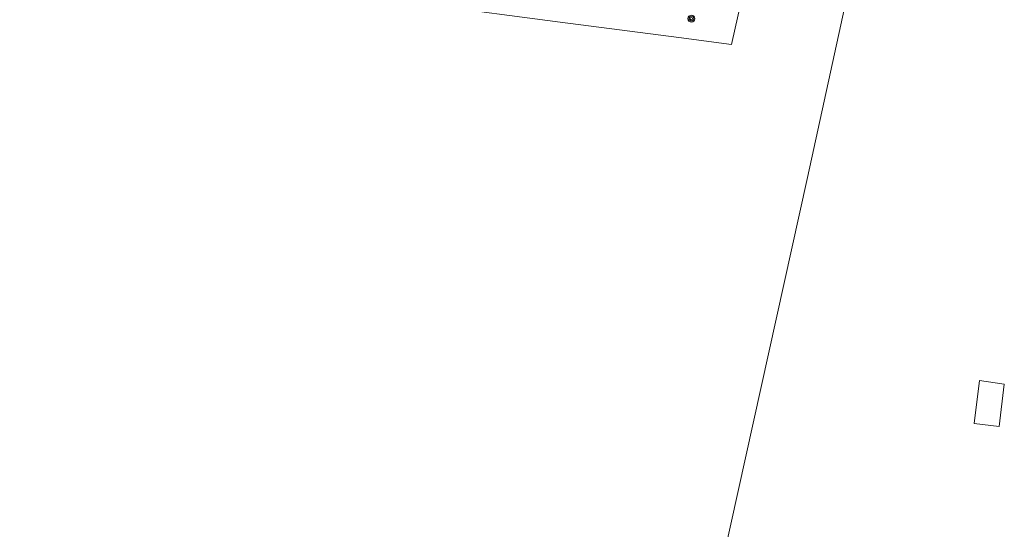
# Model space of a CAD drawing. Extents: x 177628 to 188968, y 384226 to 390673.
# Tile 12 of 256: x 178246 to 178435, y 386674 to 386771. Entities that reach past the tile are written whole.
import ezdxf

# ---------------------------------------------------------------- set-up
doc = ezdxf.new("R2010")
doc.units = 0
for name, color, linetype, lineweight in [('2901', 253, 'Continuous', 13), ('B-AF-RAST-GD', 253, 'HEKWERK', 13), ('B-BP-BOOM-GD', 253, 'Continuous', 13), ('B02_T', 14, 'Continuous', 9), ('T03_F', 253, 'Continuous', 9)]:
    doc.layers.add(name, color=color, linetype=linetype, lineweight=lineweight)
doc.linetypes.add('HEKWERK', pattern='A,7,-1.5,[1,ProvNB.shx,S=0.75,R=0,X=0,Y=0],-1.5', length=10)

# ---------------------------------------------------------------- blocks, each defined once
blk = doc.blocks.new('2901_2901', base_point=(177628.113717, 385871.174588))
at = {"layer": '2901'}
for radius in [0.675, 0.45, 0.225]:
    blk.add_circle((177628.113717, 385871.174588), radius, dxfattribs=at)

msp = doc.modelspace()

# ---------------------------------------------------------------- linework, layer by layer
at = {"layer": 'B-AF-RAST-GD'}
msp.add_lwpolyline([(178382.75, 386766.76), (178385.284, 386778.226), (178391.006, 386804.113), (178396.184, 386826.831)], dxfattribs=at)
at = {"layer": 'B-AF-RAST-GD', "flags": 128}
for points in [[(178382.75, 386766.76), (178372.611, 386768.082), (178349.811, 386771.052), (178324.491, 386774.378), (178300.988, 386777.473), (178256.785, 386783.222), (178245.916, 386784.648)], [(178382.75, 386766.76), (178372.611, 386768.082), (178349.811, 386771.052), (178324.491, 386774.378), (178300.988, 386777.473), (178267.101, 386781.88)]]:
    msp.add_lwpolyline(points, dxfattribs=at)
at = {"layer": 'B02_T', "linetype": 'Continuous'}
msp.add_lwpolyline([(178434.139, 386693.389), (178429.342, 386693.986), (178430.367, 386702.217), (178435.155, 386701.549), (178434.139, 386693.389)], dxfattribs=at)
at = {"layer": 'T03_F', "linetype": 'Continuous'}
msp.add_lwpolyline([(178406.955, 386785.219), (178397.34, 386741.211), (178372.13, 386627.437), (178367.528, 386606.812)], dxfattribs=at)

# ---------------------------------------------------------------- block references
at = {"layer": 'B-BP-BOOM-GD'}
msp.add_blockref('2901_2901', (178375.019, 386771.705, 22.789), dxfattribs=at)

doc.saveas('drawing.dxf')
